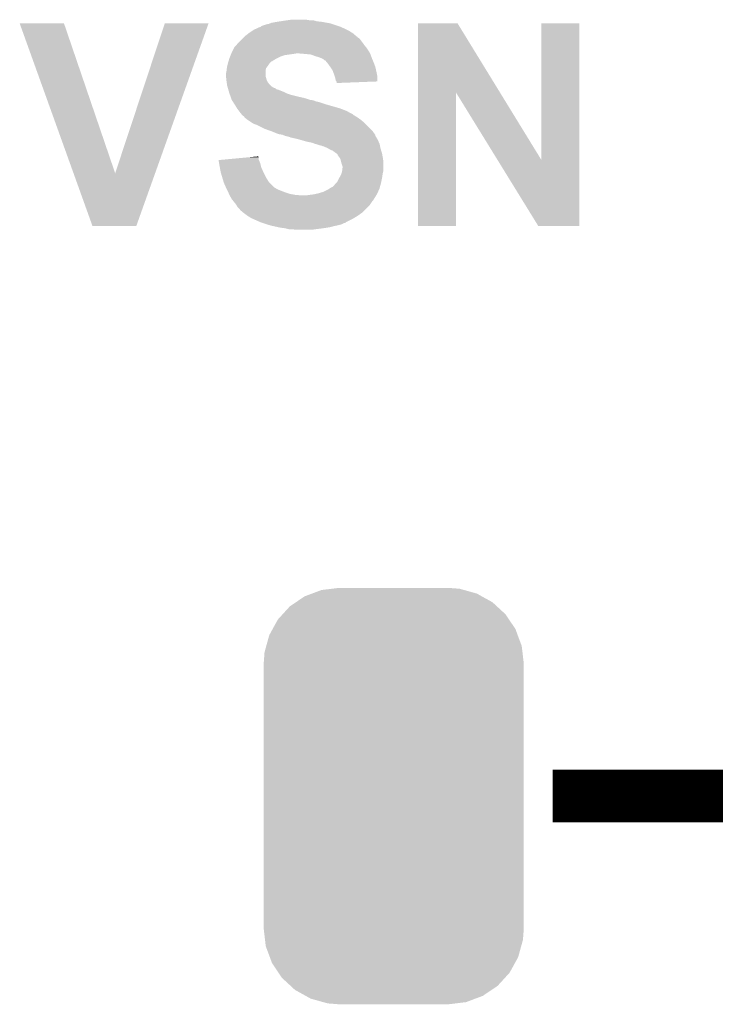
# Model space of a CAD drawing. Extents: x -0.05 to 0.95, y -0.15 to 2.1.
# Tile 33 of 38: x 0.32 to 0.45, y 1.61 to 1.79. Entities that reach past the tile are written whole.
import ezdxf

# ---------------------------------------------------------------- set-up
doc = ezdxf.new("R2010")
doc.units = 0
doc.layers.get('0').update_dxf_attribs({"linetype": 'CONTINUOUS'})
doc.layers.add('PAC1811_CLICK_V100A_GTO', color=14, linetype='CONTINUOUS')
doc.layers.add('PAC1811_CLICK_V100A_GTS', color=12, linetype='CONTINUOUS')

# ---------------------------------------------------------------- blocks, each defined once
blk = doc.blocks.new('CUSTOM_80')
for points in [[(-0.01371, 0.03904), (-0.01173, 0.03928), (0.01336, 0.03904), (0.01249, 0.03928)], [(-0.01173, 0.03928), (-0.01035, 0.03945), (0.01249, 0.03928), (0.01035, 0.03945)], [(-0.01854, 0.03673), (-0.01688, 0.03785), (0.01871, 0.03673), (0.01668, 0.03785)], [(-0.01688, 0.03785), (-0.01548, 0.03837), (0.01668, 0.03785), (0.01575, 0.03837)], [(-0.01548, 0.03837), (-0.01371, 0.03904), (0.01575, 0.03837), (0.01336, 0.03904)], [(-0.02107, 0.03444), (-0.01968, 0.03596), (0.02119, 0.03444), (0.01954, 0.03596)], [(-0.01968, 0.03596), (-0.01854, 0.03673), (0.01954, 0.03596), (0.01871, 0.03673)], [(-0.02196, 0.03346), (-0.02107, 0.03444), (0.02185, 0.03346), (0.02119, 0.03444)], [(-0.02297, 0.03163), (-0.02196, 0.03346), (0.02308, 0.03163), (0.02185, 0.03346)], [(-0.02416, 0.02846), (-0.02359, 0.0305), (0.02425, 0.02846), (0.02349, 0.0305)], [(-0.02359, 0.0305), (-0.02297, 0.03163), (0.02349, 0.0305), (0.02308, 0.03163)], [(-0.02449, 0.02724), (-0.02416, 0.02846), (0.0244, 0.02724), (0.02425, 0.02846)], [(-0.02465, 0.0251), (-0.02449, 0.02724), (0.02465, 0.0251), (0.0244, 0.02724)], [(-0.02465, -0.0251), (-0.02465, 0.0251), (0.02465, -0.0251), (0.02465, 0.0251)], [(-0.0244, -0.02724), (-0.02465, -0.0251), (0.02449, -0.02724), (0.02465, -0.0251)], [(-0.02425, -0.02846), (-0.0244, -0.02724), (0.02415, -0.02846), (0.02449, -0.02724)], [(-0.02349, -0.0305), (-0.02425, -0.02846), (0.02359, -0.0305), (0.02415, -0.02846)], [(-0.02308, -0.03163), (-0.02349, -0.0305), (0.02297, -0.03163), (0.02359, -0.0305)], [(-0.02185, -0.03346), (-0.02308, -0.03163), (0.02196, -0.03346), (0.02297, -0.03163)], [(-0.02119, -0.03444), (-0.02185, -0.03346), (0.02107, -0.03444), (0.02196, -0.03346)], [(-0.01954, -0.03596), (-0.02119, -0.03444), (0.01968, -0.03596), (0.02107, -0.03444)], [(-0.01871, -0.03673), (-0.01954, -0.03596), (0.01854, -0.03673), (0.01968, -0.03596)], [(-0.01668, -0.03785), (-0.01871, -0.03673), (0.01688, -0.03785), (0.01854, -0.03673)], [(-0.01575, -0.03837), (-0.01668, -0.03785), (0.01548, -0.03837), (0.01688, -0.03785)], [(-0.01336, -0.03904), (-0.01575, -0.03837), (0.01371, -0.03904), (0.01548, -0.03837)], [(-0.01249, -0.03928), (-0.01336, -0.03904), (0.01173, -0.03928), (0.01371, -0.03904)], [(-0.01035, -0.03945), (-0.01249, -0.03928), (0.01035, -0.03945), (0.01173, -0.03928)]]:
    blk.add_solid(points)

msp = doc.modelspace()

# ---------------------------------------------------------------- linework, layer by layer
at = {"layer": 'PAC1811_CLICK_V100A_GTO', "const_width": 0.01}
msp.add_lwpolyline([(0.421, 1.647), (0.479, 1.647)], dxfattribs=at)
at = {"layer": 'PAC1811_CLICK_V100A_GTO'}
for points in [[(0.33021, 1.765), (0.32, 1.7934), (0.3381, 1.765), (0.3284, 1.7934)], [(0.32, 1.7934), (0.32, 1.7934), (0.3284, 1.7934), (0.32, 1.7934)], [(0.3381, 1.765), (0.3475, 1.7934), (0.34567, 1.765), (0.3558, 1.7934)], [(0.3475, 1.7934), (0.3475, 1.7934), (0.3558, 1.7934), (0.3475, 1.7934)], [(0.3656, 1.7927), (0.3657, 1.7928), (0.38092, 1.7927), (0.3807, 1.7928)], [(0.3657, 1.7928), (0.3658, 1.7929), (0.3807, 1.7928), (0.3804, 1.7929)], [(0.3658, 1.7929), (0.3667, 1.7932), (0.3804, 1.7929), (0.3795, 1.7932)], [(0.3667, 1.7932), (0.3672, 1.7933), (0.3795, 1.7932), (0.3792, 1.7933)], [(0.3672, 1.7933), (0.36745, 1.7934), (0.3792, 1.7933), (0.3789, 1.7934)], [(0.36745, 1.7934), (0.3677, 1.7935), (0.3789, 1.7934), (0.37833, 1.7935)], [(0.3677, 1.7935), (0.3688, 1.7937), (0.37833, 1.7935), (0.3772, 1.7937)], [(0.3688, 1.7937), (0.36945, 1.7938), (0.3772, 1.7937), (0.3763, 1.7938)], [(0.36945, 1.7938), (0.3701, 1.7939), (0.3763, 1.7938), (0.37595, 1.7939)], [(0.3701, 1.7939), (0.3708, 1.794), (0.37595, 1.7939), (0.3756, 1.794)], [(0.3708, 1.794), (0.3715, 1.7941), (0.3749, 1.794), (0.3743, 1.7941)], [(0.3955, 1.7803), (0.3955, 1.7934), (0.41104, 1.7803), (0.403, 1.7934)], [(0.3955, 1.7934), (0.3955, 1.7934), (0.403, 1.7934), (0.3955, 1.7934)], [(0.4189, 1.7675), (0.4189, 1.7934), (0.4261, 1.7675), (0.4261, 1.7934)], [(0.4189, 1.7934), (0.4189, 1.7934), (0.4261, 1.7934), (0.4189, 1.7934)], [(0.3624, 1.7907), (0.3626, 1.7909), (0.3841, 1.7907), (0.384, 1.7909)], [(0.3626, 1.7909), (0.36337, 1.7915), (0.3839, 1.7909), (0.3832, 1.7915)], [(0.3626, 1.7909), (0.3626, 1.7909), (0.384, 1.7909), (0.3839, 1.7909)], [(0.36337, 1.7915), (0.3635, 1.7916), (0.3832, 1.7915), (0.38304, 1.7916)], [(0.3635, 1.7916), (0.3641, 1.792), (0.38304, 1.7916), (0.3824, 1.792)], [(0.3641, 1.792), (0.3644, 1.7922), (0.3824, 1.792), (0.382, 1.7922)], [(0.3644, 1.7922), (0.36484, 1.7924), (0.382, 1.7922), (0.3816, 1.7924)], [(0.36484, 1.7924), (0.3655, 1.7927), (0.3816, 1.7924), (0.38093, 1.7927)], [(0.3655, 1.7927), (0.3656, 1.7927), (0.38093, 1.7927), (0.38092, 1.7927)], [(0.3607, 1.7889), (0.361, 1.7892), (0.38564, 1.7889), (0.3854, 1.7892)], [(0.361, 1.7892), (0.3611, 1.7893), (0.3854, 1.7892), (0.38532, 1.7893)], [(0.3611, 1.7893), (0.3614, 1.7897), (0.38532, 1.7893), (0.38503, 1.7897)], [(0.3614, 1.7897), (0.3621, 1.7904), (0.38503, 1.7897), (0.3845, 1.7904)], [(0.3621, 1.7904), (0.3623, 1.7906), (0.3845, 1.7904), (0.3843, 1.7906)], [(0.3623, 1.7906), (0.3624, 1.7907), (0.3843, 1.7906), (0.3841, 1.7907)], [(0.35988, 1.7871), (0.36, 1.7874), (0.3694, 1.7871), (0.3703, 1.7874)], [(0.36, 1.7874), (0.36004, 1.7875), (0.3703, 1.7874), (0.3711, 1.7875)], [(0.36004, 1.7875), (0.36008, 1.7876), (0.3711, 1.7875), (0.3718, 1.7876)], [(0.36008, 1.7876), (0.36012, 1.7877), (0.3718, 1.7876), (0.3724, 1.7877)], [(0.36012, 1.7877), (0.3602, 1.7879), (0.3864, 1.7877), (0.3863, 1.7879)], [(0.3602, 1.7879), (0.3603, 1.7881), (0.3863, 1.7879), (0.3862, 1.7881)], [(0.3603, 1.7881), (0.3606, 1.7887), (0.3862, 1.7881), (0.3858, 1.7887)], [(0.3606, 1.7887), (0.3607, 1.7889), (0.3858, 1.7887), (0.38564, 1.7889)], [(0.3742, 1.7876), (0.373, 1.7877), (0.38645, 1.7876), (0.3864, 1.7877)], [(0.3752, 1.7875), (0.3742, 1.7876), (0.3865, 1.7875), (0.38645, 1.7876)], [(0.376, 1.7872), (0.3752, 1.7875), (0.38661, 1.7872), (0.3865, 1.7875)], [(0.3767, 1.787), (0.376, 1.7872), (0.38669, 1.787), (0.38661, 1.7872)], [(0.3593, 1.7851), (0.35934, 1.7853), (0.36685, 1.7851), (0.367, 1.7853)], [(0.35934, 1.7853), (0.35948, 1.7859), (0.367, 1.7853), (0.3674, 1.7859)], [(0.35948, 1.7859), (0.3595, 1.786), (0.3674, 1.7859), (0.3675, 1.786)], [(0.3595, 1.786), (0.35957, 1.7862), (0.3675, 1.786), (0.3677, 1.7862)], [(0.35957, 1.7862), (0.35973, 1.7867), (0.3678, 1.7862), (0.3686, 1.7867)], [(0.35957, 1.7862), (0.35957, 1.7862), (0.3677, 1.7862), (0.3678, 1.7862)], [(0.35973, 1.7867), (0.3598, 1.7869), (0.3686, 1.7867), (0.369, 1.7869)], [(0.3598, 1.7869), (0.35988, 1.7871), (0.369, 1.7869), (0.3694, 1.7871)], [(0.3772, 1.7868), (0.3767, 1.787), (0.38676, 1.7868), (0.38669, 1.787)], [(0.3774, 1.7867), (0.3772, 1.7868), (0.3868, 1.7867), (0.38676, 1.7868)], [(0.3776, 1.7866), (0.3774, 1.7867), (0.38684, 1.7866), (0.3868, 1.7867)], [(0.3778, 1.7864), (0.3776, 1.7866), (0.38693, 1.7864), (0.38684, 1.7866)], [(0.37823, 1.786), (0.3779, 1.7864), (0.3871, 1.786), (0.38693, 1.7864)], [(0.3784, 1.7858), (0.37823, 1.786), (0.38717, 1.7858), (0.3871, 1.786)], [(0.37883, 1.7852), (0.3784, 1.7858), (0.3874, 1.7852), (0.38717, 1.7858)], [(0.3591, 1.7839), (0.3592, 1.7844), (0.3666, 1.7839), (0.3666, 1.7844)], [(0.3591, 1.7834), (0.3591, 1.7839), (0.3666, 1.7834), (0.3666, 1.7839)], [(0.3592, 1.7844), (0.35927, 1.7849), (0.3666, 1.7844), (0.3667, 1.7849)], [(0.35927, 1.7849), (0.3593, 1.7851), (0.3667, 1.7849), (0.36685, 1.7851)], [(0.3789, 1.7851), (0.37883, 1.7852), (0.38742, 1.7851), (0.3874, 1.7852)], [(0.3793, 1.7845), (0.3789, 1.7851), (0.38756, 1.7845), (0.38742, 1.7851)], [(0.3796, 1.7837), (0.3793, 1.7845), (0.38773, 1.7837), (0.38756, 1.7845)], [(0.3797, 1.7834), (0.3796, 1.7837), (0.3878, 1.7834), (0.38773, 1.7837)], [(0.35913, 1.7831), (0.3591, 1.7834), (0.3667, 1.7831), (0.3666, 1.7834)], [(0.35918, 1.7827), (0.35913, 1.7831), (0.3668, 1.7827), (0.3667, 1.7831)], [(0.3592, 1.7825), (0.35918, 1.7827), (0.3669, 1.7825), (0.3668, 1.7827)], [(0.35923, 1.7823), (0.3592, 1.7825), (0.367, 1.7823), (0.3669, 1.7825)], [(0.35928, 1.7819), (0.35923, 1.7823), (0.3673, 1.7819), (0.367, 1.7823)], [(0.3593, 1.7817), (0.35928, 1.7819), (0.3675, 1.7817), (0.3673, 1.7819)], [(0.35936, 1.7815), (0.3593, 1.7817), (0.3677, 1.7815), (0.3675, 1.7817)], [(0.3798, 1.7831), (0.3797, 1.7834), (0.3878, 1.7831), (0.3878, 1.7834)], [(0.3799, 1.7826), (0.3798, 1.7831), (0.3878, 1.7826), (0.3878, 1.7831)], [(0.38003, 1.7824), (0.3799, 1.7826), (0.3878, 1.7824), (0.3878, 1.7826)], [(0.3801, 1.7823), (0.38003, 1.7824), (0.38523, 1.7823), (0.3878, 1.7824)], [(0.3801, 1.7821), (0.3801, 1.7823), (0.3801, 1.7821), (0.38523, 1.7823)], [(0.35941, 1.7813), (0.35936, 1.7815), (0.368, 1.7813), (0.3677, 1.7815)], [(0.35944, 1.7812), (0.35941, 1.7813), (0.3682, 1.7812), (0.368, 1.7813)], [(0.35947, 1.7811), (0.35944, 1.7812), (0.3685, 1.7811), (0.3682, 1.7812)], [(0.35953, 1.7809), (0.35947, 1.7811), (0.3687, 1.7809), (0.3685, 1.7811)], [(0.35956, 1.7808), (0.35953, 1.7809), (0.3691, 1.7808), (0.3687, 1.7809)], [(0.35967, 1.7804), (0.35956, 1.7808), (0.3701, 1.7804), (0.3691, 1.7808)], [(0.3597, 1.7803), (0.35967, 1.7804), (0.3703, 1.7803), (0.3701, 1.7804)], [(0.35977, 1.7801), (0.3597, 1.7803), (0.3707, 1.7801), (0.3703, 1.7803)], [(0.35984, 1.7799), (0.35977, 1.7801), (0.3713, 1.7799), (0.3707, 1.7801)], [(0.35999, 1.7795), (0.35984, 1.7799), (0.3729, 1.7795), (0.3713, 1.7799)], [(0.3955, 1.755), (0.3955, 1.7803), (0.4027, 1.755), (0.4027, 1.7803)], [(0.41059, 1.7675), (0.4027, 1.7803), (0.4189, 1.7675), (0.41104, 1.7803)], [(0.36006, 1.7793), (0.35999, 1.7795), (0.3738, 1.7793), (0.3729, 1.7795)], [(0.36016, 1.779), (0.36006, 1.7793), (0.3748, 1.779), (0.3738, 1.7793)], [(0.3602, 1.7789), (0.36016, 1.779), (0.3751, 1.7789), (0.3748, 1.779)], [(0.36026, 1.7788), (0.3602, 1.7789), (0.3757, 1.7788), (0.3753, 1.7789)], [(0.36039, 1.7786), (0.36026, 1.7788), (0.3762, 1.7786), (0.3757, 1.7788)], [(0.36045, 1.7785), (0.36039, 1.7786), (0.3767, 1.7785), (0.3762, 1.7786)], [(0.36071, 1.7781), (0.36045, 1.7785), (0.3779, 1.7781), (0.3767, 1.7785)], [(0.3609, 1.7778), (0.36071, 1.7781), (0.37895, 1.7778), (0.3779, 1.7781)], [(0.3612, 1.7773), (0.3609, 1.7778), (0.3807, 1.7773), (0.37895, 1.7778)], [(0.36157, 1.7768), (0.3612, 1.7773), (0.382, 1.7768), (0.3807, 1.7773)], [(0.3618, 1.7765), (0.36157, 1.7768), (0.3825, 1.7765), (0.382, 1.7768)], [(0.36203, 1.7762), (0.3618, 1.7765), (0.3831, 1.7762), (0.3825, 1.7765)], [(0.3621, 1.7761), (0.36203, 1.7762), (0.3832, 1.7761), (0.3832, 1.7762)], [(0.36203, 1.7762), (0.36203, 1.7762), (0.3832, 1.7762), (0.3831, 1.7762)], [(0.3623, 1.7759), (0.3621, 1.7761), (0.3835, 1.7759), (0.3832, 1.7761)], [(0.3625, 1.7758), (0.3623, 1.7759), (0.38367, 1.7758), (0.3835, 1.7759)], [(0.3626, 1.7756), (0.3625, 1.7758), (0.384, 1.7756), (0.38367, 1.7758)], [(0.3631, 1.7752), (0.3626, 1.7756), (0.38456, 1.7752), (0.384, 1.7756)], [(0.36325, 1.7751), (0.3631, 1.7752), (0.3847, 1.7751), (0.38456, 1.7752)], [(0.364, 1.7746), (0.36325, 1.7751), (0.3853, 1.7746), (0.3847, 1.7751)], [(0.3643, 1.7744), (0.364, 1.7746), (0.3855, 1.7744), (0.3853, 1.7746)], [(0.3651, 1.7741), (0.3643, 1.7744), (0.3858, 1.7741), (0.3855, 1.7744)], [(0.3665, 1.7734), (0.3651, 1.7741), (0.3865, 1.7734), (0.3858, 1.7741)], [(0.36734, 1.7731), (0.3665, 1.7734), (0.3868, 1.7731), (0.3865, 1.7734)], [(0.3679, 1.7729), (0.36734, 1.7731), (0.38695, 1.7729), (0.3868, 1.7731)], [(0.3686, 1.7726), (0.3679, 1.7729), (0.38717, 1.7726), (0.38695, 1.7729)], [(0.3692, 1.7724), (0.3686, 1.7726), (0.38732, 1.7724), (0.38717, 1.7726)], [(0.3698, 1.7723), (0.3692, 1.7724), (0.3874, 1.7723), (0.38732, 1.7724)], [(0.3703, 1.7721), (0.3698, 1.7723), (0.3874, 1.7721), (0.3874, 1.7723)], [(0.3711, 1.7719), (0.3703, 1.7721), (0.38753, 1.7719), (0.3874, 1.7721)], [(0.3713, 1.7718), (0.3711, 1.7719), (0.3876, 1.7718), (0.38753, 1.7719)], [(0.3722, 1.7716), (0.3713, 1.7718), (0.38772, 1.7716), (0.3876, 1.7718)], [(0.373, 1.7714), (0.3722, 1.7716), (0.38784, 1.7714), (0.38772, 1.7716)], [(0.37335, 1.7713), (0.373, 1.7714), (0.3879, 1.7713), (0.38784, 1.7714)], [(0.3744, 1.771), (0.37335, 1.7713), (0.38803, 1.771), (0.3879, 1.7713)], [(0.3754, 1.7708), (0.3744, 1.771), (0.38811, 1.7708), (0.38803, 1.771)], [(0.3759, 1.7706), (0.3754, 1.7708), (0.3882, 1.7706), (0.38811, 1.7708)], [(0.3763, 1.7705), (0.3759, 1.7706), (0.38822, 1.7705), (0.3882, 1.7706)], [(0.3769, 1.7703), (0.3763, 1.7705), (0.38827, 1.7703), (0.38822, 1.7705)], [(0.3773, 1.7702), (0.3769, 1.7703), (0.38829, 1.7702), (0.38827, 1.7703)], [(0.3775, 1.7701), (0.3773, 1.7702), (0.38831, 1.7701), (0.38829, 1.7702)], [(0.3783, 1.7698), (0.3776, 1.7701), (0.38838, 1.7698), (0.38831, 1.7701)], [(0.37847, 1.7697), (0.3783, 1.7698), (0.3884, 1.7697), (0.38838, 1.7698)], [(0.3788, 1.7695), (0.37847, 1.7697), (0.38846, 1.7695), (0.3884, 1.7697)], [(0.3793, 1.7693), (0.3788, 1.7695), (0.38852, 1.7693), (0.38846, 1.7695)], [(0.3797, 1.769), (0.3793, 1.7693), (0.38861, 1.769), (0.38852, 1.7693)], [(0.38, 1.7688), (0.3797, 1.769), (0.38867, 1.7688), (0.38861, 1.769)], [(0.3801, 1.7687), (0.38, 1.7688), (0.3887, 1.7687), (0.38867, 1.7688)], [(0.3803, 1.7685), (0.3801, 1.7687), (0.38873, 1.7685), (0.3887, 1.7687)], [(0.3803, 1.7684), (0.3803, 1.7685), (0.38875, 1.7684), (0.38873, 1.7685)], [(0.3577, 1.7675), (0.35877, 1.7676), (0.36534, 1.7675), (0.3653, 1.7676)], [(0.3578, 1.7669), (0.3577, 1.7675), (0.3656, 1.7669), (0.36534, 1.7675)], [(0.3579, 1.7663), (0.3578, 1.7669), (0.36575, 1.7663), (0.3656, 1.7669)], [(0.35877, 1.7676), (0.36306, 1.768), (0.3653, 1.7676), (0.3653, 1.768)], [(0.36306, 1.768), (0.3652, 1.7682), (0.3653, 1.768), (0.3652, 1.7682)], [(0.3806, 1.768), (0.3803, 1.7684), (0.38882, 1.768), (0.38875, 1.7684)], [(0.3808, 1.7677), (0.3806, 1.768), (0.38887, 1.7677), (0.38882, 1.768)], [(0.38085, 1.7675), (0.3808, 1.7677), (0.3889, 1.7675), (0.38887, 1.7677)], [(0.381, 1.7669), (0.38085, 1.7675), (0.3889, 1.7669), (0.3889, 1.7675)], [(0.3812, 1.7663), (0.381, 1.7669), (0.3889, 1.7663), (0.3889, 1.7669)], [(0.4183, 1.755), (0.41059, 1.7675), (0.4261, 1.755), (0.4261, 1.7675)], [(0.3338, 1.755), (0.33021, 1.765), (0.3421, 1.755), (0.34567, 1.765)], [(0.35794, 1.7661), (0.3579, 1.7663), (0.3658, 1.7661), (0.36575, 1.7663)], [(0.3581, 1.7652), (0.35794, 1.7661), (0.3662, 1.7652), (0.3658, 1.7661)], [(0.3584, 1.7642), (0.3581, 1.7652), (0.3667, 1.7642), (0.3662, 1.7652)], [(0.3809, 1.7647), (0.38097, 1.7649), (0.38877, 1.7647), (0.3888, 1.7649)], [(0.38097, 1.7649), (0.3811, 1.7653), (0.3888, 1.7649), (0.3889, 1.7653)], [(0.3811, 1.7653), (0.3812, 1.7661), (0.3889, 1.7653), (0.3889, 1.7661)], [(0.3812, 1.7661), (0.3812, 1.7663), (0.3889, 1.7661), (0.3889, 1.7663)], [(0.35864, 1.7634), (0.3584, 1.7642), (0.3672, 1.7634), (0.3667, 1.7642)], [(0.3587, 1.7632), (0.35864, 1.7634), (0.3674, 1.7632), (0.3672, 1.7634)], [(0.3591, 1.7623), (0.3587, 1.7632), (0.3683, 1.7623), (0.3674, 1.7632)], [(0.3796, 1.7627), (0.3798, 1.763), (0.38836, 1.7627), (0.38845, 1.763)], [(0.3798, 1.763), (0.38, 1.7632), (0.38845, 1.763), (0.3885, 1.7632)], [(0.38, 1.7632), (0.3802, 1.7634), (0.3885, 1.7632), (0.38854, 1.7634)], [(0.3802, 1.7634), (0.3805, 1.764), (0.38854, 1.7634), (0.38866, 1.764)], [(0.3805, 1.764), (0.38061, 1.7642), (0.38866, 1.764), (0.3887, 1.7642)], [(0.38061, 1.7642), (0.3809, 1.7647), (0.3887, 1.7642), (0.38877, 1.7647)], [(0.35925, 1.762), (0.3591, 1.7623), (0.3688, 1.762), (0.3683, 1.7623)], [(0.3594, 1.7617), (0.35925, 1.762), (0.3695, 1.7617), (0.3688, 1.762)], [(0.3595, 1.7615), (0.3594, 1.7617), (0.37003, 1.7615), (0.3695, 1.7617)], [(0.35954, 1.7614), (0.3595, 1.7615), (0.3703, 1.7614), (0.37003, 1.7615)], [(0.35967, 1.7611), (0.35954, 1.7614), (0.3712, 1.7611), (0.3703, 1.7614)], [(0.35976, 1.7609), (0.35967, 1.7611), (0.3723, 1.7609), (0.3712, 1.7611)], [(0.3757, 1.761), (0.3766, 1.7612), (0.3877, 1.761), (0.38779, 1.7612)], [(0.3766, 1.7612), (0.3776, 1.7615), (0.38779, 1.7612), (0.38793, 1.7615)], [(0.3776, 1.7615), (0.3784, 1.7619), (0.38793, 1.7615), (0.38811, 1.7619)], [(0.3784, 1.7619), (0.37872, 1.7621), (0.38811, 1.7619), (0.3882, 1.7621)], [(0.37872, 1.7621), (0.3792, 1.7624), (0.3882, 1.7621), (0.38828, 1.7624)], [(0.3793, 1.7624), (0.3796, 1.7627), (0.38828, 1.7624), (0.38836, 1.7627)], [(0.3598, 1.7608), (0.35976, 1.7609), (0.3736, 1.7608), (0.3723, 1.7609)], [(0.3602, 1.7601), (0.3598, 1.7608), (0.38713, 1.7601), (0.38757, 1.7608)], [(0.36036, 1.7599), (0.3602, 1.7601), (0.387, 1.7599), (0.38713, 1.7601)], [(0.36044, 1.7598), (0.36036, 1.7599), (0.3869, 1.7598), (0.387, 1.7599)], [(0.361, 1.7591), (0.36044, 1.7598), (0.38643, 1.7591), (0.3869, 1.7598)], [(0.3742, 1.7608), (0.3749, 1.7609), (0.38757, 1.7608), (0.38764, 1.7609)], [(0.3749, 1.7609), (0.3757, 1.761), (0.38764, 1.7609), (0.3877, 1.761)], [(0.36112, 1.7589), (0.361, 1.7591), (0.3863, 1.7589), (0.38643, 1.7591)], [(0.3613, 1.7586), (0.36112, 1.7589), (0.386, 1.7586), (0.3863, 1.7589)], [(0.3617, 1.7582), (0.3613, 1.7586), (0.3856, 1.7582), (0.386, 1.7586)], [(0.3619, 1.7579), (0.3617, 1.7582), (0.3853, 1.7579), (0.3856, 1.7582)], [(0.3621, 1.7578), (0.3619, 1.7579), (0.3852, 1.7578), (0.3853, 1.7579)], [(0.3623, 1.7576), (0.3621, 1.7578), (0.385, 1.7576), (0.3852, 1.7578)], [(0.3631, 1.757), (0.3623, 1.7576), (0.38414, 1.757), (0.385, 1.7576)], [(0.36326, 1.7569), (0.3631, 1.757), (0.384, 1.7569), (0.38414, 1.757)], [(0.3639, 1.7565), (0.36326, 1.7569), (0.38333, 1.7565), (0.384, 1.7569)], [(0.36435, 1.7563), (0.3639, 1.7565), (0.383, 1.7563), (0.38333, 1.7565)], [(0.3657, 1.7557), (0.36435, 1.7563), (0.3818, 1.7557), (0.383, 1.7563)], [(0.366, 1.7556), (0.3657, 1.7557), (0.3817, 1.7556), (0.3818, 1.7557)], [(0.3666, 1.7554), (0.366, 1.7556), (0.3812, 1.7554), (0.3815, 1.7556)], [(0.366, 1.7556), (0.366, 1.7556), (0.3815, 1.7556), (0.3817, 1.7556)], [(0.36693, 1.7553), (0.3666, 1.7554), (0.3809, 1.7553), (0.3812, 1.7554)], [(0.3676, 1.7551), (0.36693, 1.7553), (0.3801, 1.7551), (0.3809, 1.7553)], [(0.36805, 1.755), (0.3676, 1.7551), (0.3796, 1.755), (0.3801, 1.7551)], [(0.36895, 1.7548), (0.36805, 1.755), (0.3789, 1.7548), (0.3796, 1.755)], [(0.3694, 1.7547), (0.36895, 1.7548), (0.3783, 1.7547), (0.3789, 1.7548)], [(0.3702, 1.7546), (0.3694, 1.7547), (0.3776, 1.7546), (0.3783, 1.7547)], [(0.3706, 1.7545), (0.3702, 1.7546), (0.3769, 1.7545), (0.3776, 1.7546)], [(0.371, 1.7544), (0.3706, 1.7545), (0.3761, 1.7544), (0.3769, 1.7545)], [(0.3723, 1.7543), (0.3717, 1.7544), (0.3753, 1.7543), (0.3761, 1.7544)]]:
    msp.add_solid(points, dxfattribs=at)

# ---------------------------------------------------------------- block references
at = {"layer": 'PAC1811_CLICK_V100A_GTS'}
msp.add_blockref('CUSTOM_80', (0.3909, 1.647), dxfattribs=at)

doc.saveas('drawing.dxf')
